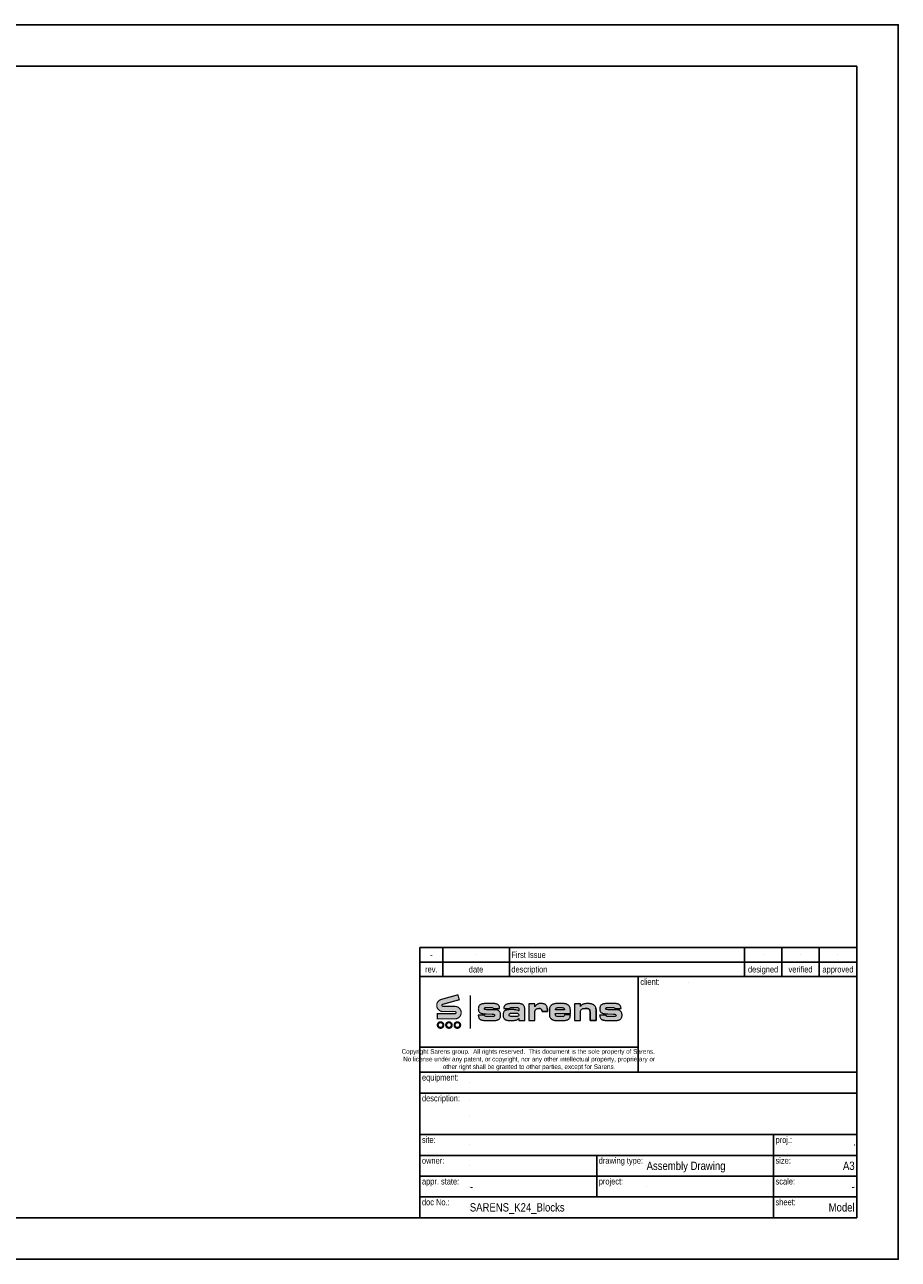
# Paper-space layout '1-1' of a CAD drawing. Header units: millimetres. Extents: x 0 to 420, y 0 to 297.
# Tile 2 of 2: x 210 to 420, y 0 to 297. Entities that reach past the tile are written whole.
import ezdxf
from ezdxf.enums import TextEntityAlignment as Align

# ---------------------------------------------------------------- set-up
doc = ezdxf.new("R2010")
doc.units = ezdxf.units.MM
doc.linetypes.add('SARCEN', pattern=[9.5, 5, -1.5, 1.5, -1.5])
doc.layers.get('Defpoints').update_dxf_attribs({"color": 210})
for name, color, linetype in [('2', 2, 'Continuous'), ('3', 3, 'SARCEN'), ('5', 150, 'Continuous'), ('6', 30, 'Continuous')]:
    doc.layers.add(name, color=color, linetype=linetype)
doc.styles.add('Arial Narrow', font='ARIALN.TTF')

# ---------------------------------------------------------------- blocks, each defined once
blk = doc.blocks.new('SAR_AmericanProjection')
at = {"layer": '2'}
for p, q in [((-4, 1), (0, 2)), ((-4, -1), (-4, 1)), ((0, -2), (0, 2)), ((-4, -1), (0, -2))]:
    blk.add_line(p, q, dxfattribs=at)
for radius in [1.84, 0.919]:
    blk.add_circle((-7, 0), radius, dxfattribs=at)
at = {"layer": '3'}
for p, q in [((-9, 0), (-5, 0)), ((-7, -2), (-7, 2)), ((-4, 0), (0, 0))]:
    blk.add_line(p, q, dxfattribs=at)
blk = doc.blocks.new('SAR_EuropeanProjection')
at = {"layer": '2'}
for p, q in [((-9, 1), (-5, 2)), ((-9, -1), (-9, 1)), ((-5, -2), (-5, 2)), ((-9, -1), (-5, -2))]:
    blk.add_line(p, q, dxfattribs=at)
for radius in [1.84, 0.919]:
    blk.add_circle((-2, 0), radius, dxfattribs=at)
at = {"layer": '3'}
for p, q in [((-9, 0), (-5, 0)), ((-4, 0), (0, 0)), ((-2, -2), (-2, 2))]:
    blk.add_line(p, q, dxfattribs=at)
blk = doc.blocks.new('SAR_Title_Project')
h = blk.add_hatch(color=154)
h.dxf.hatch_style = 1
h.paths.add_polyline_path([(-82.8, 51.54), (-83.01, 51.53), (-83.21, 51.52), (-83.4, 51.51), (-83.57, 51.49), (-83.73, 51.47), (-83.88, 51.44), (-84.02, 51.4), (-84.14, 51.36), (-84.26, 51.31), (-84.35, 51.26), (-84.48, 51.17), (-84.58, 51.07), (-84.67, 50.95), (-84.74, 50.82), (-84.79, 50.68), (-84.82, 50.52), (-84.83, 50.35), (-84.83, 50.3), (-83.38, 50.3), (-83.36, 50.41), (-83.27, 50.53), (-83.14, 50.58), (-82.96, 50.6), (-81.78, 50.6), (-81.65, 50.59), (-81.49, 50.56), (-81.34, 50.48), (-81.25, 50.33), (-81.22, 50.17), (-81.22, 49.74), (-81.28, 49.78), (-81.41, 49.85), (-81.56, 49.91), (-81.72, 49.96), (-81.9, 50), (-82, 50.02), (-82.14, 50.04), (-82.29, 50.05), (-82.45, 50.06), (-82.62, 50.07), (-82.8, 50.08), (-82.99, 50.08), (-83.06, 50.08), (-83.28, 50.08), (-83.48, 50.07), (-83.67, 50.05), (-83.84, 50.03), (-84, 50.01), (-84.15, 49.97), (-84.28, 49.94), (-84.39, 49.9), (-84.5, 49.85), (-84.59, 49.8), (-84.64, 49.76), (-84.74, 49.66), (-84.82, 49.56), (-84.89, 49.43), (-84.94, 49.29), (-84.98, 49.13), (-85, 48.96), (-85.01, 48.77), (-85.01, 48.67), (-85, 48.48), (-84.97, 48.31), (-84.92, 48.16), (-84.86, 48.03), (-84.79, 47.91), (-84.7, 47.81), (-84.6, 47.72), (-84.53, 47.68), (-84.43, 47.62), (-84.31, 47.58), (-84.18, 47.54), (-84.04, 47.51), (-83.88, 47.48), (-83.7, 47.46), (-83.51, 47.44), (-83.31, 47.43), (-83.09, 47.43), (-83, 47.43), (-82.81, 47.43), (-82.63, 47.44), (-82.46, 47.46), (-82.31, 47.48), (-82.16, 47.5), (-82.02, 47.53), (-81.9, 47.56), (-81.89, 47.56), (-81.72, 47.62), (-81.57, 47.69), (-81.44, 47.77), (-81.32, 47.86), (-81.22, 47.96), (-81.22, 47.48), (-79.78, 47.48), (-79.78, 50.23), (-79.79, 50.41), (-79.82, 50.58), (-79.86, 50.73), (-79.92, 50.88), (-79.99, 51), (-80.07, 51.11), (-80.18, 51.21), (-80.18, 51.22), (-80.29, 51.29), (-80.41, 51.36), (-80.54, 51.41), (-80.68, 51.46), (-80.84, 51.49), (-81.01, 51.52), (-81.19, 51.53), (-81.39, 51.54)])
h.paths.add_polyline_path([(-81.63, 49.19), (-81.49, 49.17), (-81.36, 49.12), (-81.27, 48.99), (-81.23, 48.79), (-81.29, 48.61), (-81.4, 48.51), (-81.46, 48.48), (-81.59, 48.45), (-81.76, 48.42), (-81.96, 48.42), (-82.84, 48.42), (-82.97, 48.42), (-83.16, 48.43), (-83.3, 48.46), (-83.42, 48.51), (-83.52, 48.63), (-83.56, 48.84), (-83.49, 49.02), (-83.37, 49.13), (-83.21, 49.18), (-83.04, 49.2), (-82.84, 49.21), (-81.96, 49.21), (-81.81, 49.21)], flags=16)
h.paths.add_polyline_path([(-78.78, 47.48), (-77.34, 47.48), (-77.34, 49.61), (-77.33, 49.78), (-77.28, 49.92), (-77.21, 50.05), (-77.08, 50.18), (-76.92, 50.27), (-76.78, 50.32), (-76.62, 50.34), (-76.43, 50.35), (-76.23, 50.34), (-76.07, 50.31), (-75.94, 50.26), (-75.83, 50.19), (-75.76, 50.12), (-75.69, 50), (-75.65, 49.85), (-75.63, 49.61), (-74.37, 49.61), (-74.36, 49.7), (-74.35, 49.88), (-74.35, 50), (-74.35, 50.01), (-74.35, 50.21), (-74.37, 50.4), (-74.4, 50.57), (-74.44, 50.72), (-74.49, 50.86), (-74.55, 50.98), (-74.62, 51.09), (-74.7, 51.19), (-74.7, 51.19), (-74.8, 51.28), (-74.91, 51.35), (-75.03, 51.41), (-75.17, 51.46), (-75.33, 51.49), (-75.5, 51.52), (-75.68, 51.54), (-75.88, 51.54), (-76.04, 51.54), (-76.22, 51.52), (-76.38, 51.5), (-76.53, 51.46), (-76.67, 51.41), (-76.79, 51.35), (-76.83, 51.33), (-76.95, 51.25), (-77.06, 51.14), (-77.16, 51.02), (-77.26, 50.89), (-77.34, 50.73), (-77.34, 51.48), (-78.78, 51.48)])
h.paths.add_polyline_path([(-73.87, 48.9), (-73.87, 48.74), (-73.85, 48.57), (-73.81, 48.42), (-73.76, 48.27), (-73.69, 48.14), (-73.61, 48.02), (-73.51, 47.91), (-73.4, 47.81), (-73.37, 47.79), (-73.26, 47.72), (-73.14, 47.65), (-73.01, 47.59), (-72.87, 47.54), (-72.72, 47.5), (-72.56, 47.47), (-72.39, 47.45), (-72.21, 47.43), (-72.02, 47.43), (-70.62, 47.43), (-70.42, 47.43), (-70.23, 47.45), (-70.05, 47.47), (-69.89, 47.49), (-69.74, 47.53), (-69.6, 47.57), (-69.47, 47.62), (-69.36, 47.68), (-69.26, 47.74), (-69.22, 47.77), (-69.12, 47.87), (-69.03, 47.98), (-68.96, 48.1), (-68.91, 48.24), (-68.87, 48.4), (-68.84, 48.57), (-68.83, 48.75), (-68.83, 48.81), (-70.19, 48.81), (-70.21, 48.71), (-70.28, 48.57), (-70.38, 48.47), (-70.46, 48.43), (-70.59, 48.4), (-70.77, 48.38), (-70.98, 48.38), (-71.63, 48.38), (-71.84, 48.39), (-72.01, 48.42), (-72.14, 48.47), (-72.28, 48.55), (-72.38, 48.7), (-72.43, 48.85), (-72.45, 49.02), (-72.44, 49.07), (-72.44, 49.13), (-68.83, 49.13), (-68.83, 50.03), (-68.84, 50.21), (-68.86, 50.37), (-68.9, 50.53), (-68.95, 50.67), (-69.02, 50.8), (-69.1, 50.93), (-69.19, 51.04), (-69.3, 51.14), (-69.33, 51.16), (-69.44, 51.24), (-69.56, 51.31), (-69.69, 51.37), (-69.83, 51.42), (-69.98, 51.46), (-70.14, 51.49), (-70.31, 51.52), (-70.49, 51.53), (-70.68, 51.54), (-72.07, 51.54), (-72.25, 51.53), (-72.43, 51.51), (-72.6, 51.49), (-72.76, 51.45), (-72.9, 51.41), (-73.04, 51.35), (-73.17, 51.29), (-73.29, 51.22), (-73.4, 51.14), (-73.42, 51.11), (-73.53, 51.01), (-73.62, 50.89), (-73.7, 50.77), (-73.76, 50.63), (-73.81, 50.49), (-73.85, 50.33), (-73.87, 50.16), (-73.87, 49.99)])
h.paths.add_polyline_path([(-72.44, 50.03), (-72.42, 50.2), (-72.36, 50.33), (-72.25, 50.43), (-72.14, 50.48), (-72, 50.52), (-71.83, 50.54), (-71.62, 50.55), (-71.03, 50.55), (-71.01, 50.55), (-70.81, 50.54), (-70.64, 50.52), (-70.5, 50.48), (-70.4, 50.43), (-70.3, 50.34), (-70.24, 50.2), (-70.22, 50.01)], flags=16)
h.paths.add_polyline_path([(-66.41, 49.44), (-66.4, 49.63), (-66.36, 49.79), (-66.31, 49.93), (-66.24, 50.05), (-66.14, 50.15), (-66.05, 50.21), (-65.93, 50.26), (-65.8, 50.31), (-65.63, 50.34), (-65.45, 50.36), (-65.25, 50.36), (-65.05, 50.36), (-64.86, 50.34), (-64.69, 50.32), (-64.55, 50.29), (-64.43, 50.25), (-64.34, 50.19), (-64.25, 50.12), (-64.19, 50.01), (-64.14, 49.87), (-64.11, 49.7), (-64.1, 49.5), (-64.1, 47.48), (-62.66, 47.48), (-62.66, 50.07), (-62.67, 50.24), (-62.69, 50.4), (-62.73, 50.56), (-62.78, 50.7), (-62.85, 50.83), (-62.93, 50.95), (-63.03, 51.06), (-63.15, 51.16), (-63.22, 51.21), (-63.33, 51.27), (-63.46, 51.33), (-63.59, 51.38), (-63.73, 51.42), (-63.89, 51.46), (-64.05, 51.49), (-64.23, 51.51), (-64.42, 51.52), (-64.61, 51.52), (-64.69, 51.52), (-64.88, 51.52), (-65.07, 51.51), (-65.24, 51.49), (-65.4, 51.47), (-65.54, 51.44), (-65.66, 51.41), (-65.78, 51.37), (-65.81, 51.35), (-65.95, 51.28), (-66.08, 51.2), (-66.2, 51.09), (-66.31, 50.98), (-66.41, 50.84), (-66.41, 51.46), (-67.85, 51.46), (-67.85, 47.48), (-66.41, 47.48), (-66.41, 49.41)])
h.paths.add_polyline_path([(-60.32, 50.33), (-60.31, 50.42), (-60.21, 50.53), (-60.15, 50.55), (-60, 50.58), (-59.8, 50.59), (-58.8, 50.59), (-58.79, 50.59), (-58.61, 50.58), (-58.45, 50.56), (-58.32, 50.53), (-58.17, 50.46), (-58.08, 50.35), (-56.64, 50.35), (-56.65, 50.44), (-56.67, 50.61), (-56.7, 50.77), (-56.76, 50.91), (-56.83, 51.04), (-56.92, 51.15), (-57.03, 51.25), (-57.1, 51.29), (-57.21, 51.36), (-57.34, 51.41), (-57.48, 51.46), (-57.64, 51.49), (-57.81, 51.52), (-57.99, 51.53), (-58.19, 51.54), (-59.82, 51.54), (-59.98, 51.53), (-60.18, 51.53), (-60.37, 51.51), (-60.54, 51.49), (-60.7, 51.46), (-60.85, 51.43), (-60.99, 51.39), (-61.11, 51.35), (-61.22, 51.29), (-61.32, 51.24), (-61.36, 51.21), (-61.47, 51.11), (-61.56, 51.01), (-61.64, 50.88), (-61.7, 50.74), (-61.74, 50.59), (-61.76, 50.43), (-61.77, 50.24), (-61.77, 50.09), (-61.74, 49.92), (-61.7, 49.77), (-61.64, 49.63), (-61.57, 49.51), (-61.47, 49.41), (-61.36, 49.32), (-61.3, 49.28), (-61.2, 49.23), (-61.08, 49.19), (-60.95, 49.15), (-60.8, 49.12), (-60.65, 49.09), (-60.47, 49.07), (-60.28, 49.05), (-60.08, 49.04), (-59.86, 49.04), (-58.44, 49.01), (-58.26, 49), (-58.02, 48.95), (-57.89, 48.83), (-57.85, 48.69), (-57.88, 48.55), (-57.98, 48.45), (-58.07, 48.41), (-58.23, 48.39), (-58.43, 48.38), (-59.48, 48.38), (-59.64, 48.38), (-59.81, 48.4), (-59.96, 48.43), (-60.11, 48.48), (-60.22, 48.59), (-60.26, 48.75), (-61.79, 48.75), (-61.78, 48.64), (-61.77, 48.46), (-61.73, 48.3), (-61.68, 48.15), (-61.62, 48.02), (-61.54, 47.9), (-61.45, 47.8), (-61.34, 47.72), (-61.27, 47.68), (-61.17, 47.63), (-61.06, 47.59), (-60.93, 47.55), (-60.79, 47.52), (-60.64, 47.49), (-60.47, 47.47), (-60.29, 47.45), (-60.09, 47.44), (-59.89, 47.43), (-59.66, 47.43), (-58.16, 47.43), (-57.95, 47.43), (-57.76, 47.45), (-57.58, 47.47), (-57.41, 47.49), (-57.26, 47.53), (-57.13, 47.57), (-57, 47.61), (-56.89, 47.67), (-56.8, 47.73), (-56.76, 47.77), (-56.66, 47.86), (-56.59, 47.98), (-56.52, 48.1), (-56.47, 48.25), (-56.43, 48.41), (-56.41, 48.58), (-56.4, 48.77), (-56.41, 48.91), (-56.43, 49.08), (-56.46, 49.24), (-56.51, 49.39), (-56.58, 49.51), (-56.66, 49.63), (-56.76, 49.73), (-56.82, 49.77), (-56.93, 49.84), (-57.05, 49.9), (-57.19, 49.95), (-57.34, 49.99), (-57.51, 50.02), (-57.69, 50.03), (-57.89, 50.04), (-59.65, 50.04), (-59.77, 50.05), (-59.96, 50.07), (-60.18, 50.11), (-60.28, 50.19)])
h.paths.add_polyline_path([(-88.83, 50.04), (-88.95, 50.05), (-89.15, 50.07), (-89.36, 50.11), (-89.46, 50.19), (-89.51, 50.33), (-89.49, 50.42), (-89.38, 50.54), (-89.19, 50.58), (-88.99, 50.59), (-87.98, 50.59), (-87.98, 50.59), (-87.79, 50.58), (-87.63, 50.56), (-87.5, 50.53), (-87.36, 50.46), (-87.27, 50.35), (-85.83, 50.35), (-85.83, 50.44), (-85.85, 50.61), (-85.89, 50.77), (-85.94, 50.91), (-86.01, 51.04), (-86.1, 51.15), (-86.21, 51.25), (-86.28, 51.29), (-86.39, 51.36), (-86.52, 51.41), (-86.66, 51.46), (-86.82, 51.49), (-86.99, 51.52), (-87.17, 51.53), (-87.37, 51.54), (-89, 51.54), (-89.17, 51.53), (-89.37, 51.53), (-89.55, 51.51), (-89.73, 51.49), (-89.89, 51.46), (-90.04, 51.43), (-90.18, 51.39), (-90.3, 51.35), (-90.41, 51.29), (-90.51, 51.24), (-90.55, 51.21), (-90.66, 51.11), (-90.75, 51.01), (-90.82, 50.88), (-90.88, 50.74), (-90.92, 50.59), (-90.95, 50.43), (-90.96, 50.24), (-90.95, 50.09), (-90.93, 49.92), (-90.89, 49.77), (-90.83, 49.63), (-90.75, 49.51), (-90.65, 49.41), (-90.54, 49.32), (-90.48, 49.28), (-90.38, 49.23), (-90.27, 49.19), (-90.14, 49.15), (-89.99, 49.12), (-89.83, 49.09), (-89.66, 49.07), (-89.47, 49.05), (-89.27, 49.04), (-89.05, 49.04), (-87.62, 49.01), (-87.45, 49), (-87.2, 48.95), (-87.08, 48.83), (-87.04, 48.69), (-87.06, 48.55), (-87.17, 48.45), (-87.26, 48.41), (-87.41, 48.39), (-87.61, 48.38), (-88.66, 48.38), (-88.82, 48.38), (-89, 48.4), (-89.15, 48.43), (-89.29, 48.48), (-89.41, 48.59), (-89.45, 48.75), (-90.97, 48.75), (-90.97, 48.64), (-90.95, 48.46), (-90.92, 48.3), (-90.87, 48.15), (-90.8, 48.02), (-90.73, 47.9), (-90.63, 47.8), (-90.52, 47.72), (-90.46, 47.68), (-90.36, 47.63), (-90.24, 47.59), (-90.12, 47.55), (-89.98, 47.52), (-89.82, 47.49), (-89.66, 47.47), (-89.48, 47.45), (-89.28, 47.44), (-89.07, 47.43), (-88.85, 47.43), (-87.35, 47.43), (-87.14, 47.43), (-86.94, 47.45), (-86.76, 47.47), (-86.6, 47.49), (-86.45, 47.53), (-86.31, 47.57), (-86.19, 47.61), (-86.08, 47.67), (-85.98, 47.73), (-85.94, 47.77), (-85.85, 47.86), (-85.77, 47.98), (-85.7, 48.1), (-85.65, 48.25), (-85.62, 48.41), (-85.6, 48.58), (-85.59, 48.77), (-85.59, 48.91), (-85.61, 49.08), (-85.65, 49.24), (-85.7, 49.39), (-85.77, 49.51), (-85.85, 49.63), (-85.95, 49.73), (-86, 49.77), (-86.11, 49.84), (-86.23, 49.9), (-86.37, 49.95), (-86.53, 49.99), (-86.69, 50.02), (-86.88, 50.03), (-87.07, 50.04)])
at = {"layer": '6'}
h = blk.add_hatch(color=154, dxfattribs=at)
h.dxf.hatch_style = 1
h.paths.add_polyline_path([(-99.86, 52.52, 0.873124), (-99.47, 49.61), (-96.58, 49.61, -1), (-96.58, 49.08), (-100.82, 49.08), (-100.82, 47.84), (-96.58, 47.84, 1), (-96.58, 50.84), (-99.47, 50.84, -0.873124), (-99.53, 51.33), (-95.54, 52.44), (-95.87, 53.63)])
at = {"color": 154, "lineweight": 0}
for points in [[(-89.45, 48.75), (-90.97, 48.75), (-90.97, 48.64), (-90.95, 48.46), (-90.92, 48.3), (-90.87, 48.15), (-90.8, 48.02), (-90.73, 47.9), (-90.63, 47.8), (-90.52, 47.72), (-90.46, 47.68), (-90.36, 47.63), (-90.24, 47.59), (-90.12, 47.55), (-89.98, 47.52), (-89.82, 47.49), (-89.66, 47.47), (-89.48, 47.45), (-89.28, 47.44), (-89.07, 47.43), (-88.85, 47.43), (-87.39, 47.43), (-87.35, 47.43), (-87.14, 47.43), (-86.94, 47.45), (-86.76, 47.47), (-86.6, 47.49), (-86.45, 47.53), (-86.31, 47.57), (-86.19, 47.61), (-86.08, 47.67), (-85.98, 47.73), (-85.94, 47.77), (-85.85, 47.86), (-85.77, 47.98), (-85.7, 48.1), (-85.65, 48.25), (-85.62, 48.41), (-85.6, 48.58), (-85.59, 48.77), (-85.59, 48.91), (-85.61, 49.08), (-85.65, 49.24), (-85.7, 49.39), (-85.77, 49.51), (-85.85, 49.63), (-85.95, 49.73), (-86, 49.77), (-86.11, 49.84), (-86.23, 49.9), (-86.37, 49.95), (-86.53, 49.99), (-86.69, 50.02), (-86.88, 50.03), (-87.07, 50.04), (-88.83, 50.04), (-88.95, 50.05), (-89.15, 50.07), (-89.29, 50.1), (-89.39, 50.13), (-89.46, 50.19), (-89.51, 50.33), (-89.49, 50.42), (-89.39, 50.53), (-89.33, 50.55), (-89.19, 50.58), (-88.99, 50.59), (-87.98, 50.59), (-87.98, 50.59), (-87.79, 50.58), (-87.63, 50.56), (-87.5, 50.53), (-87.36, 50.46), (-87.27, 50.35), (-85.83, 50.35), (-85.83, 50.44), (-85.85, 50.61), (-85.89, 50.77), (-85.94, 50.91), (-86.01, 51.04), (-86.1, 51.15), (-86.21, 51.25), (-86.28, 51.29), (-86.39, 51.36), (-86.52, 51.41), (-86.66, 51.46), (-86.82, 51.49), (-86.99, 51.52), (-87.17, 51.53), (-87.37, 51.54), (-89, 51.54), (-89.17, 51.53), (-89.37, 51.53), (-89.55, 51.51), (-89.73, 51.49), (-89.89, 51.46), (-90.04, 51.43), (-90.18, 51.39), (-90.3, 51.35), (-90.41, 51.29), (-90.51, 51.24), (-90.55, 51.21), (-90.66, 51.11), (-90.75, 51.01), (-90.82, 50.88), (-90.88, 50.74), (-90.92, 50.59), (-90.95, 50.43), (-90.96, 50.24), (-90.95, 50.09), (-90.93, 49.92), (-90.89, 49.77), (-90.83, 49.63), (-90.75, 49.51), (-90.65, 49.41), (-90.54, 49.32), (-90.48, 49.28), (-90.38, 49.23), (-90.27, 49.19), (-90.14, 49.15), (-89.99, 49.12), (-89.83, 49.09), (-89.66, 49.07), (-89.47, 49.05), (-89.27, 49.04), (-89.05, 49.04), (-87.62, 49.01), (-87.45, 49), (-87.29, 48.96), (-87.17, 48.92), (-87.08, 48.83), (-87.04, 48.69), (-87.06, 48.55), (-87.17, 48.45), (-87.26, 48.41), (-87.41, 48.39), (-87.61, 48.38), (-88.66, 48.38), (-88.82, 48.38), (-89, 48.4), (-89.15, 48.43), (-89.26, 48.47), (-89.3, 48.49), (-89.41, 48.59), (-89.45, 48.74)], [(-84.74, 49.66), (-84.82, 49.56), (-84.89, 49.43), (-84.94, 49.29), (-84.98, 49.13), (-85, 48.96), (-85.01, 48.77), (-85.01, 48.67), (-85, 48.48), (-84.97, 48.31), (-84.92, 48.16), (-84.86, 48.03), (-84.79, 47.91), (-84.7, 47.81), (-84.6, 47.72), (-84.53, 47.68), (-84.43, 47.62), (-84.31, 47.58), (-84.18, 47.54), (-84.04, 47.51), (-83.88, 47.48), (-83.7, 47.46), (-83.51, 47.44), (-83.31, 47.43), (-83.09, 47.43), (-83, 47.43), (-82.81, 47.43), (-82.63, 47.44), (-82.46, 47.46), (-82.31, 47.48), (-82.16, 47.5), (-82.02, 47.53), (-81.9, 47.56), (-81.89, 47.56), (-81.72, 47.62), (-81.57, 47.69), (-81.44, 47.77), (-81.32, 47.86), (-81.22, 47.96), (-81.22, 47.48), (-79.78, 47.48), (-79.78, 50.21), (-79.78, 50.23), (-79.79, 50.41), (-79.82, 50.58), (-79.86, 50.73), (-79.92, 50.88), (-79.99, 51), (-80.07, 51.11), (-80.18, 51.21), (-80.18, 51.22), (-80.29, 51.29), (-80.41, 51.36), (-80.54, 51.41), (-80.68, 51.46), (-80.84, 51.49), (-81.01, 51.52), (-81.19, 51.53), (-81.39, 51.54), (-82.8, 51.54), (-82.8, 51.54), (-83.01, 51.53), (-83.21, 51.52), (-83.4, 51.51), (-83.57, 51.49), (-83.73, 51.47), (-83.88, 51.44), (-84.02, 51.4), (-84.14, 51.36), (-84.26, 51.31), (-84.35, 51.26), (-84.48, 51.17), (-84.58, 51.07), (-84.67, 50.95), (-84.74, 50.82), (-84.79, 50.68), (-84.82, 50.52), (-84.83, 50.35), (-84.83, 50.3), (-83.38, 50.3), (-83.36, 50.41), (-83.28, 50.53), (-83.27, 50.53), (-83.14, 50.58), (-82.96, 50.6), (-81.78, 50.6), (-81.65, 50.59), (-81.49, 50.56), (-81.37, 50.49), (-81.33, 50.45), (-81.25, 50.33), (-81.22, 50.17), (-81.22, 49.74), (-81.28, 49.78), (-81.41, 49.85), (-81.56, 49.91), (-81.72, 49.96), (-81.9, 50), (-82, 50.02), (-82.14, 50.04), (-82.29, 50.05), (-82.45, 50.06), (-82.62, 50.07), (-82.8, 50.08), (-82.99, 50.08), (-83.06, 50.08), (-83.28, 50.08), (-83.48, 50.07), (-83.67, 50.05), (-83.84, 50.03), (-84, 50.01), (-84.15, 49.97), (-84.28, 49.94), (-84.39, 49.9), (-84.5, 49.85), (-84.59, 49.8), (-84.64, 49.76)], [(-73.76, 48.27), (-73.69, 48.14), (-73.61, 48.02), (-73.51, 47.91), (-73.4, 47.81), (-73.37, 47.79), (-73.26, 47.72), (-73.14, 47.65), (-73.01, 47.59), (-72.87, 47.54), (-72.72, 47.5), (-72.56, 47.47), (-72.39, 47.45), (-72.21, 47.43), (-72.02, 47.43), (-70.68, 47.43), (-70.62, 47.43), (-70.42, 47.43), (-70.23, 47.45), (-70.05, 47.47), (-69.89, 47.49), (-69.74, 47.53), (-69.6, 47.57), (-69.47, 47.62), (-69.36, 47.68), (-69.26, 47.74), (-69.22, 47.77), (-69.12, 47.87), (-69.03, 47.98), (-68.96, 48.1), (-68.91, 48.24), (-68.87, 48.4), (-68.84, 48.57), (-68.83, 48.75), (-68.83, 48.81), (-70.19, 48.81), (-70.21, 48.71), (-70.28, 48.57), (-70.38, 48.47), (-70.46, 48.43), (-70.59, 48.4), (-70.77, 48.38), (-70.98, 48.38), (-71.59, 48.38), (-71.65, 48.38), (-71.84, 48.39), (-72.01, 48.42), (-72.14, 48.47), (-72.24, 48.53), (-72.3, 48.58), (-72.38, 48.7), (-72.43, 48.85), (-72.45, 49.02), (-72.44, 49.07), (-72.44, 49.13), (-68.83, 49.13), (-68.83, 49.99), (-68.83, 50.03), (-68.84, 50.21), (-68.86, 50.37), (-68.9, 50.53), (-68.95, 50.67), (-69.02, 50.8), (-69.1, 50.93), (-69.19, 51.04), (-69.3, 51.14), (-69.33, 51.16), (-69.44, 51.24), (-69.56, 51.31), (-69.69, 51.37), (-69.83, 51.42), (-69.98, 51.46), (-70.14, 51.49), (-70.31, 51.52), (-70.49, 51.53), (-70.68, 51.54), (-72.02, 51.54), (-72.07, 51.54), (-72.25, 51.53), (-72.43, 51.51), (-72.6, 51.49), (-72.76, 51.45), (-72.9, 51.41), (-73.04, 51.35), (-73.17, 51.29), (-73.29, 51.22), (-73.4, 51.14), (-73.42, 51.11), (-73.53, 51.01), (-73.62, 50.89), (-73.7, 50.77), (-73.76, 50.63), (-73.81, 50.49), (-73.85, 50.33), (-73.87, 50.16), (-73.87, 49.99), (-73.87, 48.9), (-73.87, 48.74), (-73.85, 48.57), (-73.81, 48.42)], [(-71.03, 50.55), (-71.01, 50.55), (-70.81, 50.54), (-70.64, 50.52), (-70.5, 50.48), (-70.4, 50.43), (-70.3, 50.34), (-70.24, 50.2), (-70.22, 50.03), (-70.22, 50.01), (-72.44, 50.03), (-72.42, 50.2), (-72.36, 50.33), (-72.25, 50.43), (-72.25, 50.43), (-72.14, 50.48), (-72, 50.52), (-71.83, 50.54), (-71.62, 50.55)], [(-60.26, 48.75), (-61.79, 48.75), (-61.78, 48.64), (-61.77, 48.46), (-61.73, 48.3), (-61.68, 48.15), (-61.62, 48.02), (-61.54, 47.9), (-61.45, 47.8), (-61.34, 47.72), (-61.27, 47.68), (-61.17, 47.63), (-61.06, 47.59), (-60.93, 47.55), (-60.79, 47.52), (-60.64, 47.49), (-60.47, 47.47), (-60.29, 47.45), (-60.09, 47.44), (-59.89, 47.43), (-59.66, 47.43), (-58.2, 47.43), (-58.16, 47.43), (-57.95, 47.43), (-57.76, 47.45), (-57.58, 47.47), (-57.41, 47.49), (-57.26, 47.53), (-57.13, 47.57), (-57, 47.61), (-56.89, 47.67), (-56.8, 47.73), (-56.76, 47.77), (-56.66, 47.86), (-56.59, 47.98), (-56.52, 48.1), (-56.47, 48.25), (-56.43, 48.41), (-56.41, 48.58), (-56.4, 48.77), (-56.41, 48.91), (-56.43, 49.08), (-56.46, 49.24), (-56.51, 49.39), (-56.58, 49.51), (-56.66, 49.63), (-56.76, 49.73), (-56.82, 49.77), (-56.93, 49.84), (-57.05, 49.9), (-57.19, 49.95), (-57.34, 49.99), (-57.51, 50.02), (-57.69, 50.03), (-57.89, 50.04), (-59.65, 50.04), (-59.77, 50.05), (-59.96, 50.07), (-60.11, 50.1), (-60.2, 50.13), (-60.28, 50.19), (-60.32, 50.33), (-60.31, 50.42), (-60.21, 50.53), (-60.15, 50.55), (-60, 50.58), (-59.8, 50.59), (-58.8, 50.59), (-58.79, 50.59), (-58.61, 50.58), (-58.45, 50.56), (-58.32, 50.53), (-58.17, 50.46), (-58.08, 50.35), (-56.64, 50.35), (-56.65, 50.44), (-56.67, 50.61), (-56.7, 50.77), (-56.76, 50.91), (-56.83, 51.04), (-56.92, 51.15), (-57.03, 51.25), (-57.1, 51.29), (-57.21, 51.36), (-57.34, 51.41), (-57.48, 51.46), (-57.64, 51.49), (-57.81, 51.52), (-57.99, 51.53), (-58.19, 51.54), (-59.82, 51.54), (-59.98, 51.53), (-60.18, 51.53), (-60.37, 51.51), (-60.54, 51.49), (-60.7, 51.46), (-60.85, 51.43), (-60.99, 51.39), (-61.11, 51.35), (-61.22, 51.29), (-61.32, 51.24), (-61.36, 51.21), (-61.47, 51.11), (-61.56, 51.01), (-61.64, 50.88), (-61.7, 50.74), (-61.74, 50.59), (-61.76, 50.43), (-61.77, 50.24), (-61.77, 50.09), (-61.74, 49.92), (-61.7, 49.77), (-61.64, 49.63), (-61.57, 49.51), (-61.47, 49.41), (-61.36, 49.32), (-61.3, 49.28), (-61.2, 49.23), (-61.08, 49.19), (-60.95, 49.15), (-60.8, 49.12), (-60.65, 49.09), (-60.47, 49.07), (-60.28, 49.05), (-60.08, 49.04), (-59.86, 49.04), (-58.44, 49.01), (-58.26, 49), (-58.11, 48.96), (-57.99, 48.92), (-57.89, 48.83), (-57.85, 48.69), (-57.88, 48.55), (-57.98, 48.45), (-58.07, 48.41), (-58.23, 48.39), (-58.43, 48.38), (-59.48, 48.38), (-59.64, 48.38), (-59.81, 48.4), (-59.96, 48.43), (-60.07, 48.47), (-60.12, 48.49), (-60.22, 48.59), (-60.26, 48.74)], [(-82.84, 48.42), (-82.97, 48.42), (-83.16, 48.43), (-83.3, 48.46), (-83.4, 48.5), (-83.43, 48.52), (-83.52, 48.63), (-83.55, 48.8), (-83.54, 48.87), (-83.49, 49.02), (-83.39, 49.12), (-83.33, 49.14), (-83.21, 49.18), (-83.04, 49.2), (-82.84, 49.21), (-81.96, 49.21), (-81.81, 49.21), (-81.63, 49.19), (-81.49, 49.17), (-81.38, 49.13), (-81.35, 49.11), (-81.27, 48.99), (-81.24, 48.83), (-81.24, 48.75), (-81.29, 48.61), (-81.4, 48.51), (-81.46, 48.48), (-81.59, 48.45), (-81.76, 48.42), (-81.96, 48.42)]]:
    blk.add_lwpolyline(points, close=True, dxfattribs=at)
for points in [[(-74.37, 50.4), (-74.4, 50.57), (-74.44, 50.72), (-74.49, 50.86), (-74.55, 50.98), (-74.62, 51.09), (-74.7, 51.19), (-74.7, 51.19), (-74.8, 51.28), (-74.91, 51.35), (-75.03, 51.41), (-75.17, 51.46), (-75.33, 51.49), (-75.5, 51.52), (-75.68, 51.54), (-75.88, 51.54), (-76.04, 51.54), (-76.22, 51.52), (-76.38, 51.5), (-76.53, 51.46), (-76.67, 51.41), (-76.79, 51.35), (-76.83, 51.33), (-76.95, 51.25), (-77.06, 51.14), (-77.16, 51.02), (-77.26, 50.89), (-77.34, 50.73), (-77.34, 51.48), (-78.78, 51.48), (-78.78, 47.48), (-77.34, 47.48), (-77.34, 49.61), (-77.33, 49.78), (-77.28, 49.92), (-77.21, 50.05), (-77.1, 50.16), (-77.05, 50.2), (-76.92, 50.27), (-76.78, 50.32), (-76.62, 50.34), (-76.43, 50.35), (-76.42, 50.35), (-76.23, 50.34), (-76.07, 50.31), (-75.94, 50.26), (-75.83, 50.19), (-75.76, 50.12), (-75.69, 50), (-75.65, 49.85), (-75.63, 49.67), (-75.63, 49.61), (-74.36, 49.61), (-74.36, 49.63), (-74.36, 49.7), (-74.35, 49.88), (-74.35, 50), (-74.35, 50.01), (-74.35, 50.21), (-74.37, 50.4), (-74.35, 50.21), (-74.35, 50.01), (-74.35, 50), (-74.35, 49.88), (-74.36, 49.7), (-74.36, 49.63), (-74.36, 49.61), (-75.63, 49.61), (-75.63, 49.67), (-75.65, 49.85), (-75.69, 50), (-75.76, 50.12), (-75.83, 50.19), (-75.94, 50.26), (-76.07, 50.31), (-76.23, 50.34), (-76.42, 50.35), (-76.43, 50.35)], [(-62.69, 50.4), (-62.73, 50.56), (-62.78, 50.7), (-62.85, 50.83), (-62.93, 50.95), (-63.03, 51.06), (-63.15, 51.16), (-63.22, 51.21), (-63.33, 51.27), (-63.46, 51.33), (-63.59, 51.38), (-63.73, 51.42), (-63.89, 51.46), (-64.05, 51.49), (-64.23, 51.51), (-64.42, 51.52), (-64.61, 51.52), (-64.69, 51.52), (-64.88, 51.52), (-65.07, 51.51), (-65.24, 51.49), (-65.4, 51.47), (-65.54, 51.44), (-65.66, 51.41), (-65.78, 51.37), (-65.81, 51.35), (-65.95, 51.28), (-66.08, 51.2), (-66.2, 51.09), (-66.31, 50.98), (-66.41, 50.84), (-66.41, 51.46), (-67.85, 51.46), (-67.85, 47.48), (-66.41, 47.48), (-66.41, 49.41), (-66.41, 49.44), (-66.4, 49.63), (-66.36, 49.79), (-66.31, 49.93), (-66.24, 50.05), (-66.14, 50.15), (-66.05, 50.21), (-65.93, 50.26), (-65.8, 50.31), (-65.63, 50.34), (-65.45, 50.36), (-65.25, 50.36), (-65.05, 50.36), (-64.86, 50.34), (-64.69, 50.32), (-64.55, 50.29), (-64.43, 50.25), (-64.34, 50.19), (-64.25, 50.12), (-64.19, 50.01), (-64.14, 49.87), (-64.11, 49.7), (-64.1, 49.5), (-64.1, 47.48), (-62.66, 47.48), (-62.66, 50.07), (-62.67, 50.24), (-62.69, 50.4), (-62.67, 50.24), (-62.66, 50.07), (-62.66, 47.48), (-64.1, 47.48), (-64.1, 49.5), (-64.11, 49.7), (-64.14, 49.87), (-64.19, 50.01), (-64.25, 50.12), (-64.34, 50.19), (-64.43, 50.25), (-64.55, 50.29), (-64.69, 50.32), (-64.86, 50.34), (-65.05, 50.36), (-65.25, 50.36)]]:
    blk.add_lwpolyline(points, dxfattribs=at)
at = {"layer": '2'}
blk.add_line((-105, 58), (0, 58), dxfattribs=at)
at = {"layer": '5'}
for p, q in [((-99.5, 65), (-99.5, 58)), ((-83.5, 65), (-83.5, 58)), ((-27, 65), (-27, 58)), ((-18, 65), (-18, 58)), ((-9, 65), (-9, 58)), ((-105, 61.5), (0, 61.5)), ((-52.5, 35), (-52.5, 58)), ((-105, 41), (-52.5, 41)), ((-105, 35), (0, 35)), ((-105, 30), (0, 30)), ((-105, 20), (0, 20)), ((-20, 20), (-20, 0)), ((-105, 15), (0, 15)), ((-62.5, 15), (-62.5, 5)), ((-105, 10), (0, 10)), ((-105, 5), (0, 5))]:
    blk.add_line(p, q, dxfattribs=at)
at = {"layer": '6'}
for q in [(-105, 65), (-105, 0)]:
    blk.add_line((-105, 58), q, dxfattribs=at)
at = {"layer": '6', "color": 154, "const_width": 0.282}
for points in [[(-99.46, 50.84), (-96.58, 50.84, -1), (-96.58, 47.84), (-100.82, 47.84), (-100.82, 49.08), (-96.58, 49.08, 1), (-96.58, 49.61), (-99.47, 49.61, -0.873124), (-99.86, 52.52), (-95.87, 53.63), (-95.54, 52.44), (-99.53, 51.33, 0.873514), (-99.47, 50.84, 0.873514)], [(-99.25, 46.35, 1), (-100.82, 46.35)], [(-99.25, 46.35, -1), (-100.82, 46.35)], [(-99.47, 46.35, 1), (-100.6, 46.35)], [(-99.47, 46.35, -1), (-100.6, 46.35)], [(-97.23, 46.35, 1), (-98.8, 46.35)], [(-97.23, 46.35, -1), (-98.8, 46.35)], [(-97.45, 46.35, 1), (-98.58, 46.35)], [(-97.45, 46.35, -1), (-98.58, 46.35)], [(-95.21, 46.35, 1), (-96.78, 46.35)], [(-95.21, 46.35, -1), (-96.78, 46.35)], [(-95.43, 46.35, 1), (-96.56, 46.35)], [(-95.43, 46.35, -1), (-96.56, 46.35)]]:
    blk.add_lwpolyline(points, format="xyb", dxfattribs=at)
blk.add_lwpolyline([(-92.88, 53.54), (-92.88, 45.46)], dxfattribs=at)
at = {"layer": 'Defpoints'}
for p, q in [((-91.5, 63.25), (-91.5, 63.25)), ((-83, 63.25), (-83, 63.25)), ((-22.5, 63.25), (-22.5, 63.25)), ((-13.5, 63.25), (-13.5, 63.25)), ((-4.5, 63.25), (-4.5, 63.25)), ((-40.5, 56.5), (-40.5, 56.5)), ((-93, 32.5), (-93, 32.5)), ((-93, 28.5), (-93, 28.5)), ((-93, 24.5), (-93, 24.5)), ((-93, 17.5), (-93, 17.5)), ((-0.5, 17.5), (-0.5, 17.5)), ((-93, 12.5), (-93, 12.5)), ((-50.5, 12.5), (-50.5, 12.5)), ((-0.5, 12.5), (-0.5, 12.5)), ((-93, 7.5), (-93, 7.5)), ((-50.5, 7.5), (-50.5, 7.5)), ((-0.5, 7.5), (-0.5, 7.5)), ((-93, 2.5), (-93, 2.5)), ((-0.5, 2.5), (-0.5, 2.5)), ((0, 0), (0, 0))]:
    blk.add_line(p, q, dxfattribs=at)
at = {"layer": '2', "style": 'Arial Narrow'}
for s, p in [('-', (-102.25, 63.25)), ('rev.', (-102.25, 59.75)), ('date', (-91.5, 59.75)), ('designed', (-22.5, 59.75)), ('verified', (-13.5, 59.75)), ('approved', (-4.5, 59.75))]:
    blk.add_text(s, height=1.5, dxfattribs=at).set_placement(p, align=Align.MIDDLE_CENTER)
blk.add_text('description', height=1.5, dxfattribs=at).set_placement((-83, 59.75), align=Align.MIDDLE_LEFT)
for s, p in [('client:', (-52, 57.5)), ('equipment:', (-104.5, 34.5)), ('description:', (-104.5, 29.5)), ('site:', (-104.5, 19.5)), ('proj.:', (-19.5, 19.5)), ('owner:', (-104.5, 14.5)), ('drawing type:', (-62, 14.5)), ('size:', (-19.5, 14.5)), ('appr. state:', (-104.5, 9.5)), ('project:', (-62, 9.5)), ('scale:', (-19.5, 9.5)), ('doc No.:', (-104.5, 4.5)), ('sheet:', (-19.5, 4.5))]:
    blk.add_text(s, height=1.5, dxfattribs=at).set_placement(p, align=Align.TOP_LEFT)
at = {"layer": '2', "insert": (-78.75, 38), "char_height": 1.1, "width": 52.5, "attachment_point": 5, "style": 'Arial Narrow'}
blk.add_mtext('Copyright Sarens group.  All rights reserved.  This document is the sole property of Sarens.  No license under any patent, or copyright, nor any other intellectual property, proprietary or other right shall be granted to other parties, except for Sarens.', dxfattribs=at)
blk = doc.blocks.new('*U8')
blk.add_lwpolyline([(20, 10), (410, 10), (410, 287), (20, 287)], close=True)
at = {"layer": '6'}
blk.add_line((305, 75), (410, 75), dxfattribs=at)
at = {"layer": 'Defpoints'}
blk.add_lwpolyline([(0, 0), (420, 0), (420, 297), (0, 297)], close=True, dxfattribs=at)
blk.add_blockref('SAR_Title_Project', (410, 10))
for name, xscale, yscale, zscale, rotation in [('SAR_AmericanProjection', 0.000999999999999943, 0.000999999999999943, 0.000999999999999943, 359.9850606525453), ('SAR_EuropeanProjection', 0.0009999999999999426, 0.0009999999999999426, 0.0009999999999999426, 359.982881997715)]:
    blk.add_blockref(name, (409.5, 27.5), dxfattribs=dict(xscale=xscale, yscale=yscale, zscale=zscale, rotation=rotation))
at = {"style": 'Arial Narrow'}
for tag, p in [('CLIENT', (369.5, 66.5)), ('DESCRIPTION_1', (317, 38.5)), ('DESCRIPTION_2', (317, 34.5))]:
    blk.add_attdef(tag, text='', height=2, dxfattribs=at).set_placement(p, align=Align.TOP_LEFT)
for tag, p in [('EQUIPMENT', (317, 42.5)), ('SITE', (317, 27.5)), ('OWNER', (317, 22.5)), ('PROJECT', (359.5, 17.5)), ('DOCUMENTNUMBER', (317, 12.5))]:
    blk.add_attdef(tag, text='', height=2, dxfattribs=at).set_placement(p, align=Align.MIDDLE_LEFT)
at = {"style": 'Arial Narrow', "flags": 8}
for tag, p in [('DRAWING_TYPE', (359.5, 22.5)), ('APPR._STATE', (317, 17.5))]:
    blk.add_attdef(tag, text='', height=2, dxfattribs=at).set_placement(p, align=Align.MIDDLE_LEFT)
at = {"style": 'Arial Narrow'}
for tag, p in [('SIZE', (409.5, 22.5)), ('SHEET', (409.5, 12.5))]:
    blk.add_attdef(tag, text='', height=2, dxfattribs=at).set_placement(p, align=Align.MIDDLE_RIGHT)
at = {"style": 'Arial Narrow', "flags": 8}
blk.add_attdef('SCALE', text='', height=2, dxfattribs=at).set_placement((409.5, 17.5), align=Align.MIDDLE_RIGHT)
at = {"layer": '2', "style": 'Arial Narrow'}
for tag, p in [('DATE_-', (318.5, 73.25)), ('DRAWN_-', (387.5, 73.25)), ('VERIFIED_-', (396.5, 73.25)), ('APPROVED_-', (405.5, 73.25))]:
    blk.add_attdef(tag, text='', height=1.5, dxfattribs=at).set_placement(p, align=Align.MIDDLE_CENTER)
blk.add_attdef('DESCRIPTION_-', text='', height=1.5, dxfattribs=at).set_placement((327, 73.25), align=Align.MIDDLE_LEFT)

psp = doc.layouts.new('1-1')

# ---------------------------------------------------------------- block references
ref = psp.add_blockref('*U8', (0, 0))
ref.add_attrib('DOCUMENTNUMBER', 'SARENS_K24_Blocks', dxfattribs={"height": 2, "style": 'Arial Narrow'}).set_placement((317, 12.5), align=Align.MIDDLE_LEFT)
ref.add_attrib('SIZE', 'A3', dxfattribs={"height": 2, "style": 'Arial Narrow'}).set_placement((409.5, 22.5), align=Align.MIDDLE_RIGHT)
ref.add_attrib('SHEET', 'Model', dxfattribs={"height": 2, "style": 'Arial Narrow'}).set_placement((409.5, 12.5), align=Align.MIDDLE_RIGHT)
ref.add_attrib('DESCRIPTION_-', 'First Issue', dxfattribs={"layer": '2', "height": 1.5, "style": 'Arial Narrow'}).set_placement((327, 73.25), align=Align.MIDDLE_LEFT)
ref.add_attrib('DRAWING_TYPE', 'Assembly Drawing', dxfattribs={"height": 2, "style": 'Arial Narrow'}).set_placement((359.5, 22.5), align=Align.MIDDLE_LEFT)
ref.add_attrib('APPR._STATE', '-', dxfattribs={"height": 2, "style": 'Arial Narrow'}).set_placement((317, 17.5), align=Align.MIDDLE_LEFT)
ref.add_attrib('SCALE', '-', dxfattribs={"height": 2, "style": 'Arial Narrow'}).set_placement((409.5, 17.5), align=Align.MIDDLE_RIGHT)

doc.saveas('drawing.dxf')
